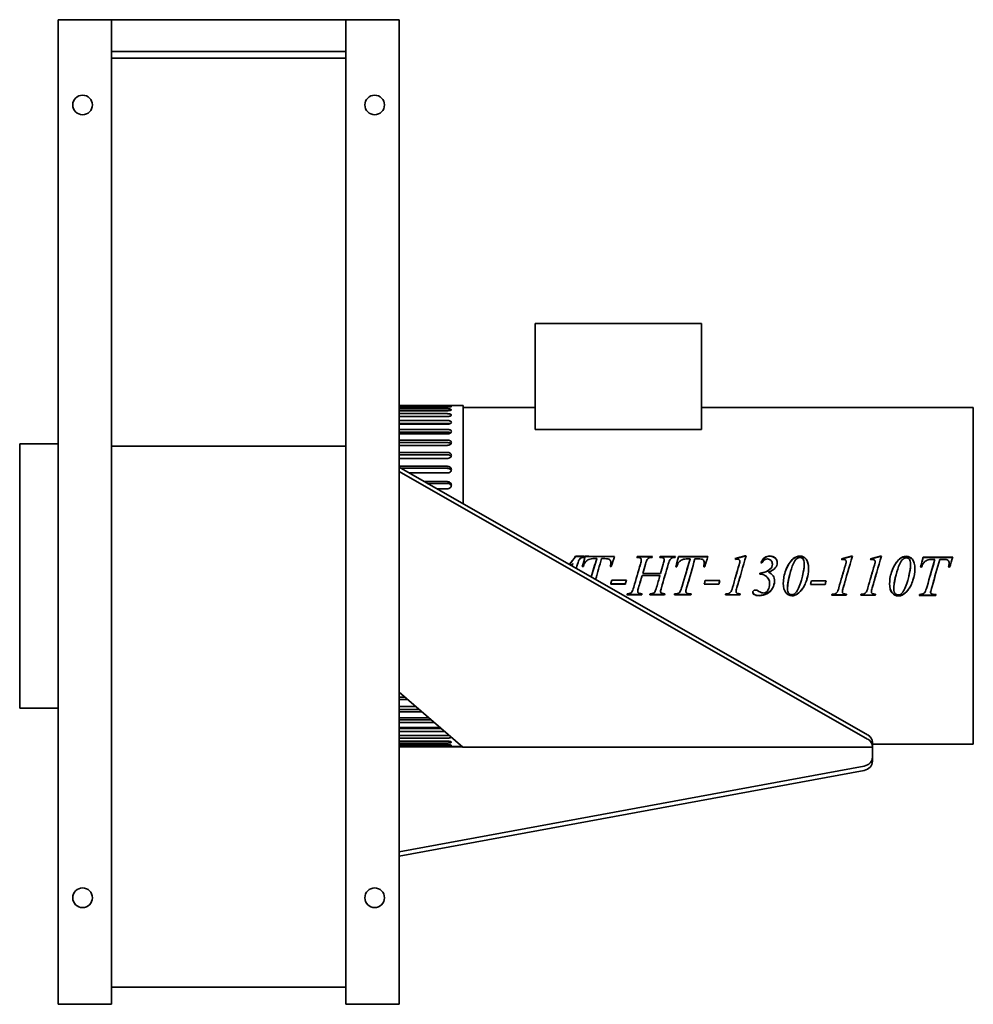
# Model space of a CAD drawing. Header units: millimetres. Extents: x 196 to 644, y 66 to 528.
import ezdxf

# ---------------------------------------------------------------- set-up
doc = ezdxf.new("R2010")
doc.units = ezdxf.units.MM
doc.header["$LTSCALE"] = 2
doc.layers.add('Krawędzie widoczne(ISO)', color=7, linetype='Continuous', lineweight=35, true_color=0x262659)

msp = doc.modelspace()

# ---------------------------------------------------------------- linework, layer by layer
at = {"layer": 'Krawędzie widoczne(ISO)'}
for p, q in [((239.35, 528), (214.35, 528)), ((214.35, 66), (214.35, 528)), ((349.35, 528), (239.35, 528)), ((239.35, 528), (239.35, 66)), ((349.35, 66), (349.35, 528)), ((374.35, 528), (349.35, 528)), ((374.35, 528), (374.35, 66)), ((349.35, 513), (239.35, 513)), ((349.35, 510), (239.35, 510)), ((438.15, 385.5), (516.15, 385.5)), ((438.15, 335.7), (438.15, 385.5)), ((516.15, 335.7), (516.15, 385.5)), ((396.85, 346.97), (374.35, 346.97)), ((374.35, 346.7), (396.85, 346.7)), ((398.85, 347), (404.35, 347)), ((404.35, 347), (404.35, 300.82)), ((396.85, 346.25), (374.35, 346.25)), ((374.35, 345.41), (396.85, 345.41)), ((396.85, 344.52), (374.35, 344.52)), ((374.35, 343.15), (396.85, 343.15)), ((404.35, 346), (438.15, 346)), ((516.15, 346), (643.65, 346)), ((643.65, 188), (643.65, 346)), ((396.85, 341.83), (374.35, 341.83)), ((374.35, 339.92), (396.85, 339.92)), ((396.85, 338.57), (374.35, 338.57)), ((396.85, 338.19), (374.35, 338.19)), ((374.35, 335.78), (396.85, 335.78)), ((396.85, 334.51), (374.35, 334.51)), ((396.85, 333.65), (374.35, 333.65)), ((516.15, 335.7), (438.15, 335.7)), ((196.35, 205), (196.35, 329)), ((214.35, 329), (196.35, 329)), ((374.35, 330.77), (396.85, 330.77)), ((396.85, 329.6), (374.35, 329.6)), ((396.85, 328.28), (374.35, 328.28)), ((349.35, 327.91), (239.35, 327.91)), ((374.35, 324.97), (396.85, 324.97)), ((396.85, 323.9), (374.35, 323.9)), ((396.85, 322.14), (374.35, 322.14)), ((374.35, 318.43), (396.85, 318.43)), ((594.1, 192.44), (374.35, 317.96)), ((374.35, 315.96), (594.1, 190.44)), ((396.85, 317.49), (375.17, 317.49)), ((396.85, 315.3), (379.01, 315.3)), ((386.11, 311.24), (396.85, 311.24)), ((396.85, 310.44), (387.51, 310.44)), ((396.85, 307.86), (392.04, 307.86)), ((455.76, 272.81), (455.76, 272.88)), ((457.09, 276.1), (457.09, 276.22)), ((461.54, 276.09), (461.54, 276.21)), ((466.99, 275.13), (465.96, 275.13)), ((466.99, 275.02), (466.99, 275.13)), ((470.77, 275.12), (469.28, 275.12)), ((473.63, 273.2), (473.63, 273.28)), ((486.04, 276.03), (486.04, 276.15)), ((487.93, 274.5), (487.93, 274.59)), ((496.73, 276.01), (496.73, 276.12)), ((498.62, 274.47), (498.62, 274.57)), ((505.34, 275.99), (505.34, 276.1)), ((510.8, 275.02), (509.77, 275.02)), ((510.8, 274.92), (510.8, 275.02)), ((514.58, 275.01), (513.09, 275.02)), ((517.44, 273.1), (517.44, 273.17)), ((534.12, 273.25), (534.12, 273.33)), ((534.15, 273.75), (534.15, 273.84)), ((536.45, 276.39), (537.08, 276.39)), ((536.45, 276.27), (536.45, 276.39)), ((536.45, 276.27), (537.05, 276.27)), ((564.38, 272.71), (564.38, 272.78)), ((583.98, 273.13), (583.98, 273.21)), ((584.01, 273.63), (584.01, 273.72)), ((586.32, 276.27), (586.95, 276.27)), ((586.32, 276.16), (586.32, 276.27)), ((586.32, 276.16), (586.91, 276.16)), ((597.59, 273.1), (597.59, 273.17)), ((597.62, 273.6), (597.62, 273.69)), ((599.92, 276.24), (600.55, 276.24)), ((599.92, 276.13), (599.92, 276.24)), ((599.92, 276.13), (600.52, 276.12)), ((614.25, 272.59), (614.25, 272.67)), ((620.2, 275.72), (620.2, 275.83)), ((625.65, 274.75), (624.62, 274.75)), ((625.65, 274.65), (625.65, 274.75)), ((629.43, 274.74), (627.94, 274.74)), ((632.29, 272.83), (632.29, 272.9)), ((460.74, 271.45), (460.26, 271.45)), ((473.86, 271.42), (473.38, 271.42)), ((488.57, 268.12), (488.57, 268.13)), ((496.94, 268.1), (496.94, 268.11)), ((504.55, 271.34), (504.07, 271.34)), ((517.67, 271.31), (517.19, 271.31)), ((543.47, 268.24), (543.47, 268.25)), ((547.62, 268.7), (547.62, 268.73)), ((548.27, 270.11), (548.27, 270.15)), ((549.42, 272.47), (549.42, 272.54)), ((619.41, 271.07), (618.92, 271.07)), ((632.52, 271.04), (632.04, 271.04)), ((496.7, 267.2), (488.31, 267.22)), ((548.12, 263.35), (548.12, 263.3)), ((480.45, 263.25), (480.45, 263.2)), ((486.25, 259.77), (486.25, 259.68)), ((486.63, 261.52), (486.63, 261.45)), ((496.94, 259.75), (496.94, 259.65)), ((497.34, 261.5), (497.34, 261.42)), ((508.79, 259.78), (508.79, 259.68)), ((509.47, 262.38), (509.47, 262.32)), ((524.25, 263.14), (524.25, 263.09)), ((532.39, 259.75), (532.39, 259.66)), ((556.51, 261.01), (556.51, 260.93)), ((574.12, 263.02), (574.12, 262.97)), ((582.26, 259.63), (582.26, 259.54)), ((595.86, 259.6), (595.86, 259.51)), ((606.38, 260.89), (606.38, 260.81)), ((623.64, 259.51), (623.64, 259.41)), ((624.33, 262.11), (624.33, 262.05)), ((488.15, 258.29), (488.15, 258.18)), ((498.82, 258.27), (498.82, 258.16)), ((503.57, 258.63), (503.92, 258.63)), ((510.71, 258.61), (511.32, 258.61)), ((511.17, 258.24), (511.17, 258.13)), ((534.18, 258.18), (534.18, 258.07)), ((560.42, 258.21), (560.42, 258.1)), ((584.05, 258.07), (584.05, 257.95)), ((597.65, 258.04), (597.65, 257.92)), ((610.29, 258.09), (610.29, 257.98)), ((618.42, 258.35), (618.77, 258.35)), ((625.57, 258.34), (626.17, 258.34)), ((626.02, 257.97), (626.02, 257.85)), ((404.2, 186.69), (374.35, 212.53)), ((374.35, 211.86), (375.12, 211.86)), ((374.35, 210.1), (377.17, 210.1)), ((378.39, 209.03), (374.35, 209.03)), ((214.35, 205), (196.35, 205)), ((374.35, 205.72), (382.22, 205.72)), ((374.35, 204.4), (383.74, 204.4)), ((385.1, 203.23), (374.35, 203.23)), ((374.35, 200.35), (388.42, 200.35)), ((374.35, 199.49), (389.41, 199.49)), ((390.88, 198.22), (374.35, 198.22)), ((374.35, 195.81), (393.66, 195.81)), ((374.35, 195.43), (394.1, 195.43)), ((395.66, 194.08), (374.35, 194.08)), ((374.35, 192.17), (396.85, 192.17)), ((396.85, 190.85), (374.35, 190.85)), ((374.35, 189.48), (396.85, 189.48)), ((396.85, 188.59), (374.35, 188.59)), ((374.35, 187.75), (396.85, 187.75)), ((396.85, 187.3), (374.35, 187.3)), ((374.35, 187.03), (396.85, 187.03)), ((374.35, 186.8), (404.07, 186.8)), ((398.85, 187), (403.83, 187)), ((596.35, 186.69), (404.2, 186.69)), ((596.35, 186.82), (596.35, 188.82)), ((596.35, 188), (643.65, 188)), ((596.35, 186.82), (596.35, 186.69)), ((596.35, 186.69), (596.35, 182.8)), ((596.35, 182.8), (596.35, 181.99)), ((596.35, 179.99), (596.35, 181.99)), ((592.39, 177.75), (374.35, 137.58)), ((374.35, 135.58), (592.39, 175.75)), ((349.35, 74.05), (239.35, 74.05)), ((214.35, 66), (239.35, 66)), ((349.35, 66), (374.35, 66))]:
    msp.add_line(p, q, dxfattribs=at)
for centre in [(225.85, 488), (362.85, 488), (225.85, 116), (362.85, 116)]:
    msp.add_circle(centre, 4.6, dxfattribs=at)
for centre, start_param, end_param in [((591.35, 188.82), 0, 0.98772), ((591.35, 186.82), 0, 0.98772), ((591.35, 181.99), 4.922029, 6.283185), ((591.35, 179.99), 4.922029, 6.283185)]:
    msp.add_ellipse(centre, major_axis=(5, 0), ratio=0.866025, start_param=start_param, end_param=end_param, dxfattribs=at)
for points, knots in [([(398.85, 347), (398.85, 347), (398.8, 347), (398.6, 346.99), (398.44, 346.99), (398.09, 346.98), (397.86, 346.98), (397.37, 346.98), (397.1, 346.97), (396.85, 346.97)], [0.3013628, 0.3013628, 0.3013628, 0.3013628, 0.3767035, 0.3767035, 0.4520442, 0.4520442, 0.5273849, 0.5273849, 0.6027256, 0.6027256, 0.6027256, 0.6027256]), ([(396.85, 346.7), (397.1, 346.7), (397.37, 346.69), (397.86, 346.67), (398.09, 346.66), (398.44, 346.63), (398.6, 346.6), (398.8, 346.55), (398.85, 346.53), (398.85, 346.47), (398.8, 346.44), (398.6, 346.38), (398.44, 346.35), (398.09, 346.3), (397.86, 346.28), (397.37, 346.26), (397.1, 346.25), (396.85, 346.25)], [0, 0, 0, 0, 0.0753407, 0.0753407, 0.1506814, 0.1506814, 0.2260221, 0.2260221, 0.3013628, 0.3013628, 0.3767035, 0.3767035, 0.4520442, 0.4520442, 0.5273849, 0.5273849, 0.6027256, 0.6027256, 0.6027256, 0.6027256]), ([(396.85, 345.41), (397.1, 345.41), (397.37, 345.41), (397.86, 345.36), (398.09, 345.33), (398.44, 345.26), (398.6, 345.21), (398.8, 345.11), (398.85, 345.05), (398.85, 344.94), (398.8, 344.88), (398.6, 344.76), (398.44, 344.71), (398.09, 344.62), (397.86, 344.59), (397.37, 344.54), (397.1, 344.52), (396.85, 344.52)], [0, 0, 0, 0, 0.0753407, 0.0753407, 0.1506814, 0.1506814, 0.2260221, 0.2260221, 0.3013628, 0.3013628, 0.3767035, 0.3767035, 0.4520442, 0.4520442, 0.5273849, 0.5273849, 0.6027256, 0.6027256, 0.6027256, 0.6027256]), ([(396.85, 343.15), (397.1, 343.15), (397.37, 343.13), (397.86, 343.07), (398.09, 343.02), (398.44, 342.91), (398.6, 342.84), (398.8, 342.68), (398.85, 342.59), (398.85, 342.43), (398.8, 342.34), (398.6, 342.17), (398.44, 342.09), (398.09, 341.97), (397.86, 341.92), (397.37, 341.84), (397.1, 341.83), (396.85, 341.83)], [0, 0, 0, 0, 0.0753407, 0.0753407, 0.1506814, 0.1506814, 0.2260221, 0.2260221, 0.3013628, 0.3013628, 0.3767035, 0.3767035, 0.4520442, 0.4520442, 0.5273849, 0.5273849, 0.6027256, 0.6027256, 0.6027256, 0.6027256]), ([(396.85, 339.92), (397.1, 339.92), (397.37, 339.9), (397.86, 339.82), (398.09, 339.75), (398.44, 339.61), (398.6, 339.51), (398.8, 339.3), (398.85, 339.19), (398.85, 338.97), (398.8, 338.85), (398.6, 338.63), (398.44, 338.53), (398.09, 338.37), (397.86, 338.3), (397.37, 338.21), (397.1, 338.19), (396.85, 338.19)], [0, 0, 0, 0, 0.0753407, 0.0753407, 0.1506814, 0.1506814, 0.2260221, 0.2260221, 0.3013628, 0.3013628, 0.3767035, 0.3767035, 0.4520442, 0.4520442, 0.5273849, 0.5273849, 0.6027256, 0.6027256, 0.6027256, 0.6027256]), ([(398.1, 338.39), (397.96, 338.44), (397.79, 338.48), (397.37, 338.55), (397.1, 338.57), (396.85, 338.57)], [1.0759026, 1.0759026, 1.0759026, 1.0759026, 1.1301125, 1.1301125, 1.2054534, 1.2054534, 1.2054534, 1.2054534]), ([(396.85, 335.78), (397.1, 335.78), (397.37, 335.76), (397.86, 335.65), (398.09, 335.57), (398.44, 335.39), (398.6, 335.27), (398.8, 335.01), (398.85, 334.87), (398.85, 334.6), (398.8, 334.46), (398.6, 334.19), (398.44, 334.07), (398.09, 333.88), (397.86, 333.79), (397.37, 333.68), (397.1, 333.65), (396.85, 333.65)], [0, 0, 0, 0, 0.0753407, 0.0753407, 0.1506814, 0.1506814, 0.2260221, 0.2260221, 0.3013628, 0.3013628, 0.3767035, 0.3767035, 0.4520442, 0.4520442, 0.5273849, 0.5273849, 0.6027256, 0.6027256, 0.6027256, 0.6027256]), ([(398.45, 334.1), (398.4, 334.14), (398.33, 334.17), (398.09, 334.3), (397.86, 334.38), (397.37, 334.48), (397.1, 334.51), (396.85, 334.51)], [1.0262334, 1.0262334, 1.0262334, 1.0262334, 1.0547717, 1.0547717, 1.1301125, 1.1301125, 1.2054534, 1.2054534, 1.2054534, 1.2054534]), ([(396.85, 330.77), (397.1, 330.77), (397.37, 330.74), (397.86, 330.62), (398.09, 330.53), (398.44, 330.31), (398.6, 330.17), (398.8, 329.87), (398.85, 329.7), (398.85, 329.39), (398.8, 329.22), (398.6, 328.91), (398.44, 328.77), (398.09, 328.54), (397.86, 328.44), (397.37, 328.31), (397.1, 328.28), (396.85, 328.28)], [0, 0, 0, 0, 0.0753407, 0.0753407, 0.1506814, 0.1506814, 0.2260221, 0.2260221, 0.3013628, 0.3013628, 0.3767035, 0.3767035, 0.4520442, 0.4520442, 0.5273849, 0.5273849, 0.6027256, 0.6027256, 0.6027256, 0.6027256]), ([(398.61, 328.96), (398.52, 329.06), (398.4, 329.16), (398.09, 329.35), (397.86, 329.45), (397.37, 329.57), (397.1, 329.6), (396.85, 329.6)], [0.9976944, 0.9976944, 0.9976944, 0.9976944, 1.0547717, 1.0547717, 1.1301125, 1.1301125, 1.2054534, 1.2054534, 1.2054534, 1.2054534]), ([(396.85, 324.97), (397.1, 324.97), (397.37, 324.93), (397.86, 324.79), (398.09, 324.68), (398.44, 324.44), (398.6, 324.28), (398.8, 323.93), (398.85, 323.75), (398.85, 323.39), (398.8, 323.2), (398.6, 322.85), (398.44, 322.69), (398.09, 322.43), (397.86, 322.32), (397.37, 322.17), (397.1, 322.14), (396.85, 322.14)], [0, 0, 0, 0, 0.0753407, 0.0753407, 0.1506814, 0.1506814, 0.2260221, 0.2260221, 0.3013628, 0.3013628, 0.3767035, 0.3767035, 0.4520442, 0.4520442, 0.5273849, 0.5273849, 0.6027256, 0.6027256, 0.6027256, 0.6027256]), ([(398.7, 323.04), (398.7, 323.04), (398.7, 323.04), (398.6, 323.22), (398.44, 323.38), (398.09, 323.62), (397.86, 323.73), (397.37, 323.87), (397.1, 323.9), (396.85, 323.9)], [0.977869, 0.977869, 0.977869, 0.977869, 0.9794309, 0.9794309, 1.0547717, 1.0547717, 1.1301125, 1.1301125, 1.2054534, 1.2054534, 1.2054534, 1.2054534]), ([(396.85, 318.43), (397.1, 318.43), (397.37, 318.39), (397.86, 318.23), (398.09, 318.11), (398.44, 317.84), (398.6, 317.67), (398.8, 317.28), (398.85, 317.08), (398.85, 316.68), (398.8, 316.47), (398.6, 316.08), (398.44, 315.91), (398.09, 315.62), (397.86, 315.5), (397.37, 315.34), (397.1, 315.3), (396.85, 315.3)], [0, 0, 0, 0, 0.0753407, 0.0753407, 0.1506814, 0.1506814, 0.2260221, 0.2260221, 0.3013628, 0.3013628, 0.3767035, 0.3767035, 0.4520442, 0.4520442, 0.5273849, 0.5273849, 0.6027256, 0.6027256, 0.6027256, 0.6027256]), ([(398.76, 316.41), (398.74, 316.45), (398.72, 316.5), (398.6, 316.73), (398.44, 316.9), (398.09, 317.18), (397.86, 317.3), (397.37, 317.45), (397.1, 317.49), (396.85, 317.49)], [0.9626568, 0.9626568, 0.9626568, 0.9626568, 0.9794309, 0.9794309, 1.0547717, 1.0547717, 1.1301125, 1.1301125, 1.2054534, 1.2054534, 1.2054534, 1.2054534]), ([(396.85, 311.24), (397.1, 311.24), (397.37, 311.2), (397.86, 311.03), (398.09, 310.9), (398.44, 310.6), (398.6, 310.42), (398.8, 310), (398.85, 309.78), (398.85, 309.35), (398.8, 309.12), (398.6, 308.7), (398.44, 308.51), (398.09, 308.21), (397.86, 308.07), (397.37, 307.9), (397.1, 307.86), (396.85, 307.86)], [0, 0, 0, 0, 0.0753407, 0.0753407, 0.1506814, 0.1506814, 0.2260221, 0.2260221, 0.3013628, 0.3013628, 0.3767035, 0.3767035, 0.4520442, 0.4520442, 0.5273849, 0.5273849, 0.6027256, 0.6027256, 0.6027256, 0.6027256]), ([(398.79, 309.16), (398.77, 309.25), (398.74, 309.33), (398.6, 309.62), (398.44, 309.81), (398.09, 310.1), (397.86, 310.23), (397.37, 310.4), (397.1, 310.44), (396.85, 310.44)], [0.9502011, 0.9502011, 0.9502011, 0.9502011, 0.9794309, 0.9794309, 1.0547717, 1.0547717, 1.1301125, 1.1301125, 1.2054534, 1.2054534, 1.2054534, 1.2054534]), ([(459.67, 275.52), (459.37, 275.4), (459.1, 275.14), (458.86, 274.76), (458.61, 274.37), (458.34, 273.64), (458.06, 272.55)], [0, 0, 0, 0, 1, 1, 1, 2, 2, 2, 2]), ([(465.96, 275.13), (464.88, 275.13), (464.01, 275), (463.35, 274.74), (462.69, 274.48), (462.15, 274.1), (461.74, 273.59), (461.33, 273.09), (461, 272.38), (460.74, 271.45)], [0, 0, 0, 0, 1, 1, 1, 2, 2, 2, 3, 3, 3, 3]), ([(487.93, 274.59), (487.93, 274.82), (487.87, 275.01), (487.76, 275.18), (487.65, 275.34), (487.48, 275.47), (487.25, 275.55), (487.02, 275.62), (486.56, 275.66), (485.87, 275.67)], [0, 0, 0, 0, 1, 1, 1, 2, 2, 2, 3, 3, 3, 3]), ([(498.62, 274.57), (498.62, 274.79), (498.57, 274.99), (498.46, 275.15), (498.35, 275.32), (498.18, 275.44), (497.95, 275.52), (497.72, 275.6), (497.27, 275.64), (496.59, 275.64)], [0, 0, 0, 0, 1, 1, 1, 2, 2, 2, 3, 3, 3, 3]), ([(509.77, 275.02), (508.69, 275.03), (507.82, 274.9), (507.16, 274.63), (506.49, 274.37), (505.96, 273.99), (505.55, 273.49), (505.14, 272.99), (504.81, 272.27), (504.55, 271.34)], [0, 0, 0, 0, 1, 1, 1, 2, 2, 2, 3, 3, 3, 3]), ([(534.15, 273.84), (534.15, 274.15), (534.07, 274.4), (533.9, 274.57), (533.73, 274.75), (533.5, 274.84), (533.21, 274.84)], [0, 0, 0, 0, 1, 1, 1, 2, 2, 2, 2]), ([(544.01, 273.27), (544.48, 274.3), (545.07, 275.07), (545.79, 275.59), (546.51, 276.11), (547.31, 276.37), (548.17, 276.37)], [0, 0, 0, 0, 1, 1, 1, 2, 2, 2, 2]), ([(544.05, 273.26), (544.5, 274.24), (545.09, 274.98), (545.79, 275.48), (546.51, 275.99), (547.31, 276.25), (548.17, 276.25)], [0.023048, 0.023048, 0.023048, 0.023048, 1, 1, 1, 2, 2, 2, 2]), ([(549.42, 272.54), (549.43, 273.24), (549.2, 273.81), (548.76, 274.27), (548.31, 274.72), (547.78, 274.95), (547.15, 274.95)], [0, 0, 0, 0, 1, 1, 1, 2, 2, 2, 2]), ([(551.68, 273.08), (551.67, 272.27), (551.37, 271.49), (550.76, 270.73), (550.15, 269.98), (549.1, 269.31), (547.62, 268.73)], [0, 0, 0, 0, 1, 1, 1, 2, 2, 2, 2]), ([(548.17, 276.37), (549.22, 276.36), (550.06, 276.05), (550.71, 275.43), (551.36, 274.81), (551.68, 274.03), (551.68, 273.08)], [0, 0, 0, 0, 1, 1, 1, 2, 2, 2, 2]), ([(548.17, 276.25), (549.22, 276.24), (550.06, 275.94), (550.71, 275.32), (551.34, 274.72), (551.67, 273.97), (551.67, 273.05)], [0, 0, 0, 0, 1, 1, 1, 1.982346, 1.982346, 1.982346, 1.982346]), ([(562.37, 275.64), (561.86, 275.65), (561.34, 275.45), (560.81, 275.05), (560.28, 274.65), (559.73, 273.82), (559.17, 272.55), (558.6, 271.28), (558.05, 269.64), (557.53, 267.63)], [0, 0, 0, 0, 1, 1, 1, 2, 2, 2, 3, 3, 3, 3]), ([(562.34, 276.33), (563.48, 276.33), (564.44, 275.86), (565.21, 274.91), (565.98, 273.97), (566.36, 272.48), (566.36, 270.45)], [0, 0, 0, 0, 1, 1, 1, 2, 2, 2, 2]), ([(562.34, 276.21), (563.48, 276.21), (564.44, 275.75), (565.21, 274.81), (565.97, 273.89), (566.36, 272.44), (566.36, 270.46)], [0, 0, 0, 0, 1, 1, 1, 1.990088, 1.990088, 1.990088, 1.990088]), ([(564.38, 272.78), (564.38, 273.76), (564.18, 274.48), (563.78, 274.95), (563.38, 275.41), (562.91, 275.64), (562.37, 275.64)], [0, 0, 0, 0, 1, 1, 1, 2, 2, 2, 2]), ([(584.01, 273.72), (584.02, 274.03), (583.93, 274.28), (583.77, 274.45), (583.6, 274.63), (583.37, 274.72), (583.08, 274.72)], [0, 0, 0, 0, 1, 1, 1, 2, 2, 2, 2]), ([(597.62, 273.69), (597.62, 274), (597.54, 274.24), (597.37, 274.42), (597.2, 274.6), (596.97, 274.68), (596.68, 274.69)], [0, 0, 0, 0, 1, 1, 1, 2, 2, 2, 2]), ([(612.24, 275.53), (611.73, 275.53), (611.21, 275.33), (610.68, 274.93), (610.15, 274.53), (609.6, 273.7), (609.03, 272.43), (608.47, 271.16), (607.92, 269.52), (607.4, 267.51)], [0, 0, 0, 0, 1, 1, 1, 2, 2, 2, 3, 3, 3, 3]), ([(612.21, 276.21), (613.35, 276.21), (614.3, 275.74), (615.08, 274.8), (615.85, 273.85), (616.23, 272.36), (616.23, 270.33)], [0, 0, 0, 0, 1, 1, 1, 2, 2, 2, 2]), ([(612.21, 276.1), (613.35, 276.09), (614.3, 275.63), (615.08, 274.7), (615.84, 273.77), (616.22, 272.32), (616.23, 270.34)], [0, 0, 0, 0, 1, 1, 1, 1.990213, 1.990213, 1.990213, 1.990213]), ([(614.25, 272.67), (614.25, 273.64), (614.05, 274.36), (613.65, 274.83), (613.25, 275.29), (612.78, 275.52), (612.24, 275.53)], [0, 0, 0, 0, 1, 1, 1, 2, 2, 2, 2]), ([(624.62, 274.75), (623.54, 274.75), (622.67, 274.62), (622.01, 274.36), (621.35, 274.1), (620.81, 273.72), (620.4, 273.22), (620, 272.71), (619.66, 272), (619.41, 271.07)], [0, 0, 0, 0, 1, 1, 1, 2, 2, 2, 3, 3, 3, 3]), ([(547.62, 268.73), (548.54, 268.34), (549.24, 267.79), (549.7, 267.08), (550.17, 266.37), (550.41, 265.51), (550.4, 264.51)], [0, 0, 0, 0, 1, 1, 1, 2, 2, 2, 2]), ([(547.62, 268.7), (548.54, 268.33), (549.24, 267.78), (549.7, 267.08), (549.72, 267.05), (549.74, 267.03), (549.76, 267)], [0, 0, 0, 0, 1, 1, 1, 1.038081, 1.038081, 1.038081, 1.038081]), ([(566.36, 270.45), (566.36, 268.69), (566.06, 266.9), (565.49, 265.08), (564.91, 263.26), (564.09, 261.69), (563.04, 260.36)], [0, 0, 0, 0, 1, 1, 1, 2, 2, 2, 2]), ([(616.23, 270.33), (616.22, 268.57), (615.93, 266.78), (615.35, 264.96), (614.78, 263.14), (613.96, 261.57), (612.91, 260.24)], [0, 0, 0, 0, 1, 1, 1, 2, 2, 2, 2]), ([(550.4, 264.55), (550.4, 263.45), (550.08, 262.36), (549.44, 261.27), (548.8, 260.18), (547.92, 259.34), (546.81, 258.75), (545.7, 258.15), (544.53, 257.86), (543.3, 257.86)], [0.000168, 0.000168, 0.000168, 0.000168, 1, 1, 1, 2, 2, 2, 3, 3, 3, 3]), ([(550.4, 264.51), (550.4, 263.41), (550.08, 262.3), (549.44, 261.2), (548.8, 260.09), (547.92, 259.24), (546.81, 258.64), (545.7, 258.04), (544.53, 257.74), (543.3, 257.74)], [0, 0, 0, 0, 1, 1, 1, 2, 2, 2, 3, 3, 3, 3]), ([(548.12, 263.29), (548.12, 264.13), (547.95, 264.88), (547.6, 265.55), (547.25, 266.22), (546.69, 266.76), (545.94, 267.17), (545.19, 267.59), (544.36, 267.82), (543.47, 267.87)], [0, 0, 0, 0, 1, 1, 1, 2, 2, 2, 3, 3, 3, 3]), ([(548.12, 263.33), (548.12, 264.16), (547.95, 264.91), (547.6, 265.57), (547.29, 266.14), (546.84, 266.62), (546.23, 267)], [0, 0, 0, 0, 1, 1, 1, 1.866938, 1.866938, 1.866938, 1.866938]), ([(558.58, 257.71), (557.42, 257.71), (556.46, 258.18), (555.69, 259.12), (554.91, 260.07), (554.53, 261.56), (554.53, 263.61)], [0, 0, 0, 0, 1, 1, 1, 2, 2, 2, 2]), ([(558.58, 257.82), (557.42, 257.83), (556.46, 258.29), (555.69, 259.22), (554.92, 260.15), (554.54, 261.6), (554.53, 263.59)], [0, 0, 0, 0, 1, 1, 1, 1.990131, 1.990131, 1.990131, 1.990131]), ([(565.99, 267), (565.86, 266.37), (565.69, 265.74), (565.49, 265.11), (564.91, 263.31), (564.09, 261.75), (563.04, 260.44)], [0.646649, 0.646649, 0.646649, 0.646649, 1, 1, 1, 2, 2, 2, 2]), ([(608.45, 257.59), (607.29, 257.59), (606.33, 258.06), (605.55, 259.01), (604.78, 259.95), (604.4, 261.44), (604.4, 263.49)], [0, 0, 0, 0, 1, 1, 1, 2, 2, 2, 2]), ([(608.45, 257.71), (607.29, 257.71), (606.33, 258.18), (605.55, 259.11), (604.79, 260.03), (604.41, 261.48), (604.4, 263.47)], [0, 0, 0, 0, 1, 1, 1, 1.990007, 1.990007, 1.990007, 1.990007]), ([(615.88, 267), (615.75, 266.33), (615.57, 265.66), (615.35, 264.99), (614.78, 263.19), (613.96, 261.64), (612.91, 260.33)], [0.624558, 0.624558, 0.624558, 0.624558, 1, 1, 1, 2, 2, 2, 2]), ([(486.25, 259.68), (486.25, 259.38), (486.36, 259.15), (486.59, 258.99), (486.82, 258.83), (487.38, 258.72), (488.26, 258.66)], [0, 0, 0, 0, 1, 1, 1, 2, 2, 2, 2]), ([(496.94, 259.65), (496.94, 259.35), (497.05, 259.12), (497.29, 258.96), (497.52, 258.81), (498.08, 258.7), (498.96, 258.64)], [0, 0, 0, 0, 1, 1, 1, 2, 2, 2, 2]), ([(505.51, 258.96), (505.76, 259.1), (506, 259.37), (506.21, 259.76), (506.42, 260.15), (506.71, 260.99), (507.09, 262.27)], [0, 0, 0, 0, 1, 1, 1, 2, 2, 2, 2]), ([(508.79, 259.68), (508.79, 259.37), (508.93, 259.11), (509.21, 258.91), (509.5, 258.71), (510, 258.61), (510.71, 258.61)], [0, 0, 0, 0, 1, 1, 1, 2, 2, 2, 2]), ([(532.39, 259.66), (532.39, 259.33), (532.5, 259.08), (532.73, 258.91), (532.95, 258.73), (533.48, 258.61), (534.32, 258.55)], [0, 0, 0, 0, 1, 1, 1, 2, 2, 2, 2]), ([(540.2, 259.26), (540.2, 259.57), (540.31, 259.83), (540.54, 260.05), (540.77, 260.27), (541.05, 260.38), (541.38, 260.38)], [0, 0, 0, 0, 1, 1, 1, 2, 2, 2, 2]), ([(542.07, 260.28), (542.21, 260.23), (542.55, 260.05), (543.11, 259.74), (543.66, 259.43), (544.09, 259.23), (544.4, 259.12), (544.71, 259.02), (545.03, 258.97), (545.36, 258.97)], [0, 0, 0, 0, 1, 1, 1, 2, 2, 2, 3, 3, 3, 3]), ([(545.36, 258.97), (546.16, 258.96), (546.81, 259.42), (547.34, 260.34), (547.86, 261.26), (548.12, 262.24), (548.12, 263.29)], [0, 0, 0, 0, 1, 1, 1, 2, 2, 2, 2]), ([(556.51, 260.93), (556.51, 260.01), (556.71, 259.33), (557.11, 258.87), (557.51, 258.42), (558, 258.19), (558.57, 258.19)], [0, 0, 0, 0, 1, 1, 1, 2, 2, 2, 2]), ([(582.26, 259.54), (582.26, 259.22), (582.37, 258.97), (582.6, 258.79), (582.82, 258.61), (583.35, 258.5), (584.18, 258.44)], [0, 0, 0, 0, 1, 1, 1, 2, 2, 2, 2]), ([(595.86, 259.51), (595.86, 259.18), (595.97, 258.93), (596.2, 258.76), (596.42, 258.58), (596.95, 258.46), (597.79, 258.4)], [0, 0, 0, 0, 1, 1, 1, 2, 2, 2, 2]), ([(606.38, 260.81), (606.38, 259.89), (606.58, 259.21), (606.98, 258.75), (607.38, 258.3), (607.86, 258.07), (608.43, 258.07)], [0, 0, 0, 0, 1, 1, 1, 2, 2, 2, 2]), ([(620.36, 258.69), (620.62, 258.83), (620.85, 259.1), (621.06, 259.49), (621.27, 259.88), (621.57, 260.71), (621.94, 261.99)], [0, 0, 0, 0, 1, 1, 1, 2, 2, 2, 2]), ([(623.64, 259.41), (623.64, 259.1), (623.78, 258.84), (624.07, 258.64), (624.35, 258.44), (624.85, 258.34), (625.57, 258.34)], [0, 0, 0, 0, 1, 1, 1, 2, 2, 2, 2]), ([(396.85, 192.17), (397.1, 192.17), (397.37, 192.16), (397.76, 192.1), (397.89, 192.07), (398.01, 192.04)], [0, 0, 0, 0, 0.0753407, 0.0753407, 0.1183564, 0.1183564, 0.1183564, 0.1183564]), ([(398.81, 191.35), (398.78, 191.32), (398.75, 191.28), (398.6, 191.16), (398.44, 191.09), (398.09, 190.98), (397.86, 190.93), (397.37, 190.87), (397.1, 190.85), (396.85, 190.85)], [0.3417619, 0.3417619, 0.3417619, 0.3417619, 0.3767035, 0.3767035, 0.4520442, 0.4520442, 0.5273849, 0.5273849, 0.6027256, 0.6027256, 0.6027256, 0.6027256]), ([(396.85, 189.48), (397.1, 189.48), (397.37, 189.46), (397.86, 189.41), (398.09, 189.38), (398.44, 189.29), (398.6, 189.24), (398.8, 189.12), (398.85, 189.06), (398.85, 188.95), (398.8, 188.89), (398.6, 188.79), (398.44, 188.74), (398.09, 188.67), (397.86, 188.64), (397.37, 188.59), (397.1, 188.59), (396.85, 188.59)], [0, 0, 0, 0, 0.0753407, 0.0753407, 0.1506814, 0.1506814, 0.2260221, 0.2260221, 0.3013628, 0.3013628, 0.3767035, 0.3767035, 0.4520442, 0.4520442, 0.5273849, 0.5273849, 0.6027256, 0.6027256, 0.6027256, 0.6027256]), ([(396.85, 187.75), (397.1, 187.75), (397.37, 187.74), (397.86, 187.72), (398.09, 187.7), (398.44, 187.65), (398.6, 187.62), (398.8, 187.56), (398.85, 187.53), (398.85, 187.47), (398.8, 187.45), (398.6, 187.4), (398.44, 187.37), (398.09, 187.34), (397.86, 187.33), (397.37, 187.31), (397.1, 187.3), (396.85, 187.3)], [0, 0, 0, 0, 0.0753407, 0.0753407, 0.1506814, 0.1506814, 0.2260221, 0.2260221, 0.3013628, 0.3013628, 0.3767035, 0.3767035, 0.4520442, 0.4520442, 0.5273849, 0.5273849, 0.6027256, 0.6027256, 0.6027256, 0.6027256]), ([(396.85, 187.03), (397.1, 187.03), (397.37, 187.02), (397.86, 187.02), (398.09, 187.02), (398.44, 187.01), (398.6, 187.01), (398.8, 187), (398.85, 187), (398.85, 187)], [0, 0, 0, 0, 0.0753407, 0.0753407, 0.1506814, 0.1506814, 0.2260221, 0.2260221, 0.3013628, 0.3013628, 0.3013628, 0.3013628])]:
    msp.add_open_spline(points, degree=3, knots=knots, dxfattribs=at)
for points in [[(454.23, 272.33), (455.18, 273.63), (456.14, 274.92), (457.09, 276.22)], [(454.26, 272.31), (455.21, 273.58), (456.15, 274.84), (457.09, 276.1)], [(455.76, 272.88), (455.52, 272.55), (455.27, 272.21), (455.03, 271.88)], [(455.41, 271.66), (455.53, 272.07), (455.64, 272.47), (455.76, 272.88)], [(455.42, 271.65), (455.54, 272.04), (455.65, 272.42), (455.76, 272.81)], [(457.09, 276.22), (458.51, 276.21), (459.93, 276.21), (461.34, 276.21)], [(457.09, 276.1), (458.51, 276.1), (459.93, 276.09), (461.34, 276.09)], [(461.34, 275.72), (460.39, 275.66), (459.83, 275.59), (459.67, 275.52)], [(460.26, 271.45), (460.68, 273.04), (461.11, 274.62), (461.54, 276.21)], [(460.27, 271.45), (460.69, 273), (461.11, 274.55), (461.54, 276.09)], [(461.34, 276.21), (461.34, 276.05), (461.34, 275.88), (461.34, 275.72)], [(461.54, 276.21), (466.14, 276.19), (470.75, 276.18), (475.36, 276.17)], [(461.54, 276.09), (466.13, 276.08), (470.73, 276.07), (475.32, 276.06)], [(464.47, 266.48), (465.31, 269.37), (466.15, 272.25), (466.99, 275.13)], [(464.63, 267), (465.41, 269.68), (466.2, 272.36), (466.99, 275.02)], [(469.28, 275.12), (468.35, 271.87), (467.42, 268.6), (466.49, 265.33)], [(473.05, 274.75), (472.75, 274.99), (471.99, 275.11), (470.77, 275.12)], [(473.63, 273.28), (473.63, 273.92), (473.44, 274.41), (473.05, 274.75)], [(473.38, 271.42), (473.55, 272.11), (473.63, 272.73), (473.63, 273.28)], [(473.39, 271.42), (473.55, 272.08), (473.63, 272.67), (473.63, 273.2)], [(475.36, 276.17), (474.86, 274.59), (474.36, 273), (473.86, 271.42)], [(484.38, 261.72), (485.44, 265.34), (486.49, 268.97), (487.54, 272.59)], [(485.87, 275.67), (485.93, 275.83), (485.98, 275.99), (486.04, 276.15)], [(485.91, 275.67), (485.95, 275.79), (485.99, 275.91), (486.04, 276.03)], [(486.04, 276.15), (488.4, 276.14), (490.76, 276.14), (493.12, 276.13)], [(486.04, 276.03), (488.39, 276.03), (490.74, 276.02), (493.09, 276.02)], [(487.54, 272.59), (487.8, 273.47), (487.93, 274.13), (487.93, 274.59)], [(487.54, 272.52), (487.8, 273.38), (487.93, 274.04), (487.93, 274.5)], [(489.86, 272.6), (489.43, 271.11), (489, 269.62), (488.57, 268.13)], [(490.75, 274.78), (490.49, 274.39), (490.19, 273.66), (489.86, 272.6)], [(491.67, 275.46), (491.25, 275.29), (490.95, 275.06), (490.75, 274.78)], [(492.99, 275.65), (492.39, 275.66), (491.95, 275.6), (491.67, 275.46)], [(493.12, 276.13), (493.08, 275.97), (493.03, 275.81), (492.99, 275.65)], [(496.59, 275.64), (496.64, 275.8), (496.68, 275.96), (496.73, 276.12)], [(496.62, 275.64), (496.66, 275.76), (496.69, 275.88), (496.73, 276.01)], [(496.73, 276.12), (499.14, 276.12), (501.55, 276.11), (503.96, 276.1)], [(496.73, 276.01), (499.13, 276), (501.52, 276), (503.92, 275.99)], [(498.25, 272.56), (498.49, 273.42), (498.62, 274.09), (498.62, 274.57)], [(498.25, 272.49), (498.49, 273.34), (498.62, 274), (498.62, 274.47)], [(501.49, 274.74), (501.19, 274.32), (500.89, 273.59), (500.59, 272.56)], [(502.43, 275.44), (502, 275.25), (501.68, 275.02), (501.49, 274.74)], [(503.8, 275.62), (503.18, 275.63), (502.73, 275.57), (502.43, 275.44)], [(503.96, 276.1), (503.91, 275.94), (503.85, 275.78), (503.8, 275.62)], [(504.07, 271.34), (504.49, 272.93), (504.92, 274.52), (505.34, 276.1)], [(504.08, 271.34), (504.5, 272.89), (504.92, 274.44), (505.34, 275.99)], [(505.34, 276.1), (509.95, 276.09), (514.56, 276.08), (519.17, 276.07)], [(505.34, 275.99), (509.94, 275.98), (514.54, 275.96), (519.13, 275.95)], [(507.09, 262.27), (508.33, 266.52), (509.56, 270.79), (510.8, 275.02)], [(508.46, 267), (509.24, 269.64), (510.02, 272.29), (510.8, 274.92)], [(513.09, 275.02), (511.89, 270.8), (510.68, 266.55), (509.47, 262.32)], [(516.86, 274.64), (516.56, 274.89), (515.8, 275.01), (514.58, 275.01)], [(517.44, 273.17), (517.44, 273.82), (517.25, 274.31), (516.86, 274.64)], [(517.19, 271.31), (517.35, 272.01), (517.44, 272.63), (517.44, 273.17)], [(517.2, 271.31), (517.36, 271.98), (517.44, 272.57), (517.44, 273.1)], [(519.17, 276.07), (518.67, 274.49), (518.17, 272.9), (517.67, 271.31)], [(531.96, 275.16), (533.46, 275.57), (534.95, 275.98), (536.45, 276.39)], [(532.13, 274.68), (532.08, 274.84), (532.02, 275), (531.96, 275.16)], [(531.99, 275.07), (533.48, 275.47), (534.96, 275.87), (536.45, 276.27)], [(533.21, 274.84), (532.98, 274.84), (532.63, 274.78), (532.13, 274.68)], [(537.08, 276.39), (535.64, 271.47), (534.2, 266.49), (532.77, 261.55)], [(533.81, 272.23), (533.99, 272.87), (534.1, 273.24), (534.12, 273.33)], [(533.81, 272.16), (533.99, 272.8), (534.1, 273.16), (534.12, 273.25)], [(534.12, 273.33), (534.14, 273.5), (534.15, 273.67), (534.15, 273.84)], [(534.12, 273.25), (534.14, 273.42), (534.15, 273.59), (534.15, 273.75)], [(544.5, 273.13), (544.34, 273.17), (544.18, 273.22), (544.01, 273.27)], [(547.15, 274.95), (546.16, 274.95), (545.28, 274.34), (544.5, 273.13)], [(555.71, 269.71), (556.64, 272.1), (557.81, 273.9), (559.22, 275.13)], [(555.71, 269.67), (556.64, 272.03), (557.81, 273.81), (559.22, 275.02)], [(559.22, 275.13), (560.16, 275.93), (561.2, 276.33), (562.34, 276.33)], [(559.22, 275.02), (560.16, 275.82), (561.2, 276.22), (562.34, 276.21)], [(562.58, 263.59), (563.77, 267.36), (564.37, 270.43), (564.38, 272.78)], [(563.55, 267), (564.1, 269.23), (564.38, 271.13), (564.38, 272.71)], [(564.38, 272.71), (564.38, 272.72), (564.38, 272.73), (564.38, 272.74)], [(581.83, 275.04), (583.32, 275.45), (584.82, 275.86), (586.32, 276.27)], [(582, 274.56), (581.94, 274.72), (581.89, 274.88), (581.83, 275.04)], [(581.86, 274.95), (583.35, 275.35), (584.83, 275.76), (586.32, 276.16)], [(583.08, 274.72), (582.85, 274.72), (582.49, 274.67), (582, 274.56)], [(586.95, 276.27), (585.51, 271.35), (584.07, 266.37), (582.63, 261.43)], [(583.67, 272.11), (583.86, 272.75), (583.96, 273.12), (583.98, 273.21)], [(583.67, 272.04), (583.86, 272.68), (583.96, 273.04), (583.98, 273.13)], [(583.98, 273.21), (584, 273.38), (584.01, 273.55), (584.01, 273.72)], [(583.98, 273.13), (584, 273.3), (584.01, 273.47), (584.01, 273.63)], [(595.43, 275.01), (596.93, 275.42), (598.42, 275.83), (599.92, 276.24)], [(595.61, 274.53), (595.55, 274.69), (595.49, 274.85), (595.43, 275.01)], [(595.46, 274.92), (596.95, 275.32), (598.43, 275.72), (599.92, 276.13)], [(596.68, 274.69), (596.45, 274.69), (596.1, 274.63), (595.61, 274.53)], [(600.55, 276.24), (599.11, 271.32), (597.67, 266.34), (596.24, 261.39)], [(597.28, 272.08), (597.46, 272.72), (597.57, 273.09), (597.59, 273.17)], [(597.28, 272.01), (597.46, 272.65), (597.57, 273.01), (597.59, 273.1)], [(597.59, 273.17), (597.61, 273.35), (597.62, 273.52), (597.62, 273.69)], [(597.59, 273.1), (597.61, 273.27), (597.62, 273.44), (597.62, 273.6)], [(605.58, 269.59), (606.51, 271.98), (607.68, 273.78), (609.09, 275.01)], [(605.58, 269.55), (606.51, 271.91), (607.68, 273.7), (609.09, 274.91)], [(609.09, 275.01), (610.02, 275.81), (611.07, 276.22), (612.21, 276.21)], [(609.09, 274.91), (610.02, 275.7), (611.07, 276.1), (612.21, 276.1)], [(612.45, 263.47), (613.64, 267.24), (614.24, 270.31), (614.25, 272.67)], [(613.44, 267), (613.98, 269.17), (614.24, 271.04), (614.25, 272.59)], [(614.25, 272.59), (614.25, 272.61), (614.25, 272.62), (614.25, 272.63)], [(618.92, 271.07), (619.35, 272.66), (619.77, 274.25), (620.2, 275.83)], [(618.93, 271.07), (619.36, 272.62), (619.78, 274.17), (620.2, 275.72)], [(620.2, 275.83), (624.8, 275.82), (629.41, 275.81), (634.02, 275.8)], [(620.2, 275.72), (624.79, 275.71), (629.39, 275.7), (633.98, 275.68)], [(621.94, 261.99), (623.18, 266.24), (624.41, 270.51), (625.65, 274.75)], [(623.4, 267), (624.15, 269.55), (624.9, 272.11), (625.65, 274.65)], [(627.94, 274.74), (626.74, 270.53), (625.53, 266.28), (624.33, 262.05)], [(631.71, 274.37), (631.41, 274.61), (630.65, 274.74), (629.43, 274.74)], [(632.29, 272.9), (632.29, 273.55), (632.1, 274.04), (631.71, 274.37)], [(632.04, 271.04), (632.21, 271.73), (632.29, 272.35), (632.29, 272.9)], [(632.05, 271.04), (632.21, 271.7), (632.29, 272.3), (632.29, 272.83)], [(634.02, 275.8), (633.52, 274.21), (633.02, 272.63), (632.52, 271.04)], [(458.06, 272.55), (457.85, 271.87), (457.65, 271.18), (457.45, 270.49)], [(485.92, 267), (486.46, 268.84), (487, 270.68), (487.54, 272.52)], [(488.57, 268.13), (491.36, 268.13), (494.15, 268.12), (496.94, 268.11)], [(488.57, 268.12), (491.36, 268.11), (494.15, 268.1), (496.94, 268.1)], [(496.94, 268.11), (497.38, 269.6), (497.81, 271.08), (498.25, 272.56)], [(496.94, 268.1), (497.38, 269.56), (497.81, 271.03), (498.25, 272.49)], [(500.59, 272.56), (499.5, 268.85), (498.42, 265.13), (497.34, 261.42)], [(530.71, 261.55), (531.74, 265.1), (532.77, 268.67), (533.81, 272.23)], [(532.29, 267), (532.79, 268.72), (533.3, 270.44), (533.81, 272.16)], [(543.47, 268.25), (545.62, 268.57), (547.22, 269.2), (548.27, 270.15)], [(543.47, 268.24), (545.62, 268.55), (547.22, 269.18), (548.27, 270.11)], [(543.47, 267.87), (543.47, 268), (543.47, 268.12), (543.47, 268.25)], [(543.47, 267.87), (543.47, 267.99), (543.47, 268.11), (543.47, 268.24)], [(548.27, 270.15), (549.04, 270.82), (549.42, 271.61), (549.42, 272.54)], [(548.27, 270.11), (549.04, 270.77), (549.42, 271.55), (549.42, 272.47)], [(554.53, 263.61), (554.54, 265.64), (554.93, 267.67), (555.71, 269.71)], [(554.9, 267), (555.1, 267.89), (555.37, 268.78), (555.71, 269.67)], [(580.57, 261.43), (581.61, 264.98), (582.64, 268.55), (583.67, 272.11)], [(582.19, 267), (582.68, 268.68), (583.18, 270.36), (583.67, 272.04)], [(594.18, 261.4), (595.21, 264.95), (596.24, 268.52), (597.28, 272.08)], [(595.8, 267), (596.29, 268.67), (596.78, 270.34), (597.28, 272.01)], [(604.4, 263.49), (604.41, 265.52), (604.8, 267.55), (605.58, 269.59)], [(604.8, 267), (604.99, 267.85), (605.25, 268.7), (605.58, 269.55)], [(466.97, 267), (466.81, 266.44), (466.65, 265.89), (466.49, 265.33)], [(473.56, 263.21), (473.75, 263.8), (473.93, 264.39), (474.11, 264.98)], [(474.11, 264.98), (476.41, 264.97), (478.7, 264.97), (480.99, 264.96)], [(480.99, 264.96), (480.81, 264.39), (480.63, 263.82), (480.45, 263.25)], [(480.99, 264.96), (480.81, 264.37), (480.63, 263.78), (480.45, 263.2)], [(488.31, 267.22), (487.75, 265.3), (487.19, 263.37), (486.63, 261.45)], [(488.24, 267), (487.71, 265.17), (487.17, 263.34), (486.63, 261.52)], [(495.09, 261.69), (495.63, 263.53), (496.17, 265.36), (496.7, 267.2)], [(496.65, 267), (496.67, 267.07), (496.69, 267.13), (496.7, 267.2)], [(498.96, 267), (498.42, 265.16), (497.88, 263.33), (497.34, 261.5)], [(510.81, 267), (510.36, 265.46), (509.92, 263.92), (509.47, 262.38)], [(517.37, 263.11), (517.55, 263.7), (517.74, 264.28), (517.92, 264.87)], [(517.92, 264.87), (520.21, 264.87), (522.51, 264.86), (524.8, 264.85)], [(524.79, 264.85), (524.61, 264.28), (524.43, 263.71), (524.25, 263.14)], [(524.8, 264.85), (524.62, 264.27), (524.44, 263.68), (524.25, 263.09)], [(534.35, 267), (533.82, 265.2), (533.29, 263.41), (532.77, 261.61)], [(557.53, 267.63), (556.86, 265), (556.52, 262.77), (556.51, 260.93)], [(557.37, 267), (556.8, 264.67), (556.52, 262.68), (556.51, 261.01)], [(559.95, 258.71), (560.97, 259.67), (561.85, 261.29), (562.58, 263.59)], [(567.24, 262.99), (567.42, 263.58), (567.6, 264.16), (567.79, 264.75)], [(567.79, 264.75), (570.08, 264.75), (572.38, 264.74), (574.67, 264.74)], [(574.66, 264.74), (574.48, 264.17), (574.3, 263.59), (574.12, 263.02)], [(574.67, 264.74), (574.49, 264.15), (574.3, 263.56), (574.12, 262.97)], [(584.25, 267), (583.71, 265.16), (583.17, 263.33), (582.63, 261.5)], [(597.86, 267), (597.32, 265.15), (596.78, 263.31), (596.24, 261.47)], [(607.4, 267.51), (606.72, 264.88), (606.39, 262.65), (606.38, 260.81)], [(607.27, 267), (606.68, 264.62), (606.39, 262.59), (606.38, 260.89)], [(609.82, 258.59), (610.84, 259.55), (611.72, 261.17), (612.45, 263.47)], [(625.74, 267), (625.27, 265.37), (624.8, 263.74), (624.33, 262.11)], [(480.45, 263.2), (478.15, 263.2), (475.86, 263.21), (473.56, 263.21)], [(480.45, 263.25), (478.16, 263.25), (475.87, 263.26), (473.58, 263.26)], [(481.35, 258.68), (482.05, 258.7), (482.52, 258.76), (482.74, 258.87)], [(482.74, 258.87), (483.1, 259.02), (483.36, 259.22), (483.52, 259.46)], [(483.52, 259.46), (483.76, 259.83), (484.05, 260.58), (484.38, 261.72)], [(486.63, 261.52), (486.38, 260.72), (486.25, 260.14), (486.25, 259.77)], [(486.63, 261.45), (486.38, 260.64), (486.25, 260.05), (486.25, 259.68)], [(492.08, 258.65), (492.78, 258.67), (493.24, 258.73), (493.46, 258.84)], [(493.46, 258.84), (493.82, 259), (494.07, 259.2), (494.23, 259.44)], [(494.23, 259.44), (494.47, 259.79), (494.75, 260.54), (495.09, 261.69)], [(497.34, 261.5), (497.07, 260.69), (496.94, 260.1), (496.94, 259.75)], [(497.34, 261.42), (497.07, 260.6), (496.94, 260.01), (496.94, 259.65)], [(503.92, 258.63), (504.61, 258.62), (505.14, 258.74), (505.51, 258.96)], [(509.47, 262.38), (509.02, 260.97), (508.79, 260.1), (508.79, 259.78)], [(509.47, 262.32), (509.02, 260.89), (508.79, 260.01), (508.79, 259.68)], [(524.25, 263.09), (521.96, 263.1), (519.67, 263.1), (517.37, 263.11)], [(524.25, 263.14), (521.97, 263.15), (519.68, 263.15), (517.39, 263.16)], [(527.54, 258.57), (528.26, 258.59), (528.74, 258.65), (528.98, 258.74)], [(528.98, 258.74), (529.34, 258.9), (529.62, 259.11), (529.8, 259.37)], [(529.8, 259.37), (530.1, 259.78), (530.4, 260.5), (530.71, 261.55)], [(532.77, 261.61), (532.52, 260.76), (532.39, 260.13), (532.39, 259.75)], [(532.77, 261.55), (532.52, 260.68), (532.39, 260.05), (532.39, 259.66)], [(540.77, 258.44), (540.41, 258.69), (540.22, 258.98), (540.2, 259.31)], [(540.77, 258.33), (540.39, 258.6), (540.2, 258.91), (540.2, 259.26)], [(541.38, 260.38), (541.61, 260.38), (541.84, 260.35), (542.07, 260.28)], [(556.51, 261.01), (556.51, 261), (556.51, 260.99), (556.51, 260.98)], [(563.04, 260.44), (562.21, 259.41), (561.33, 258.67), (560.42, 258.21)], [(563.04, 260.36), (562.21, 259.32), (561.33, 258.56), (560.42, 258.1)], [(574.12, 262.97), (571.83, 262.98), (569.53, 262.98), (567.24, 262.99)], [(574.12, 263.02), (571.83, 263.03), (569.54, 263.04), (567.26, 263.04)], [(578.85, 258.62), (579.21, 258.78), (579.48, 258.99), (579.67, 259.25)], [(579.67, 259.25), (579.97, 259.66), (580.27, 260.39), (580.57, 261.43)], [(582.63, 261.5), (582.39, 260.64), (582.26, 260.02), (582.26, 259.63)], [(582.63, 261.43), (582.39, 260.56), (582.26, 259.93), (582.26, 259.54)], [(592.45, 258.59), (592.81, 258.75), (593.09, 258.96), (593.27, 259.22)], [(593.27, 259.22), (593.57, 259.63), (593.87, 260.35), (594.18, 261.4)], [(596.24, 261.47), (595.99, 260.61), (595.86, 259.99), (595.86, 259.6)], [(596.24, 261.39), (595.99, 260.52), (595.86, 259.9), (595.86, 259.51)], [(606.38, 260.89), (606.38, 260.88), (606.38, 260.87), (606.38, 260.86)], [(612.91, 260.33), (612.07, 259.3), (611.2, 258.55), (610.29, 258.09)], [(612.91, 260.24), (612.07, 259.2), (611.2, 258.44), (610.29, 257.98)], [(624.33, 262.11), (623.87, 260.7), (623.64, 259.83), (623.64, 259.51)], [(624.33, 262.05), (623.87, 260.62), (623.64, 259.74), (623.64, 259.41)], [(481.18, 258.2), (481.24, 258.36), (481.29, 258.52), (481.35, 258.68)], [(488.15, 258.18), (485.83, 258.19), (483.51, 258.19), (481.18, 258.2)], [(488.15, 258.29), (485.84, 258.3), (483.53, 258.3), (481.22, 258.31)], [(488.24, 258.66), (488.21, 258.54), (488.18, 258.42), (488.15, 258.29)], [(488.26, 258.66), (488.22, 258.5), (488.19, 258.34), (488.15, 258.18)], [(491.9, 258.17), (491.96, 258.33), (492.02, 258.49), (492.08, 258.65)], [(498.82, 258.16), (496.51, 258.16), (494.21, 258.17), (491.9, 258.17)], [(498.82, 258.27), (496.53, 258.27), (494.24, 258.28), (491.95, 258.28)], [(498.93, 258.64), (498.89, 258.52), (498.85, 258.39), (498.82, 258.27)], [(498.96, 258.64), (498.91, 258.48), (498.87, 258.32), (498.82, 258.16)], [(503.42, 258.14), (503.47, 258.31), (503.52, 258.47), (503.57, 258.63)], [(511.17, 258.13), (508.59, 258.13), (506, 258.14), (503.42, 258.14)], [(511.17, 258.24), (508.6, 258.24), (506.02, 258.25), (503.45, 258.26)], [(511.28, 258.61), (511.25, 258.49), (511.21, 258.36), (511.17, 258.24)], [(511.32, 258.61), (511.27, 258.45), (511.22, 258.29), (511.17, 258.13)], [(527.35, 258.09), (527.41, 258.25), (527.47, 258.41), (527.54, 258.57)], [(534.18, 258.07), (531.9, 258.08), (529.62, 258.08), (527.35, 258.09)], [(534.18, 258.18), (531.92, 258.19), (529.65, 258.2), (527.39, 258.2)], [(534.29, 258.56), (534.25, 258.43), (534.22, 258.31), (534.18, 258.18)], [(534.32, 258.55), (534.27, 258.39), (534.23, 258.23), (534.18, 258.07)], [(543.3, 257.86), (542.19, 257.86), (541.35, 258.06), (540.77, 258.44)], [(543.3, 257.74), (542.19, 257.75), (541.35, 257.94), (540.77, 258.33)], [(558.57, 258.19), (559.11, 258.19), (559.57, 258.36), (559.95, 258.71)], [(560.42, 258.21), (559.89, 257.95), (559.28, 257.82), (558.58, 257.82)], [(560.42, 258.1), (559.89, 257.84), (559.28, 257.71), (558.58, 257.71)], [(577.21, 257.97), (577.28, 258.13), (577.34, 258.29), (577.4, 258.45)], [(584.05, 257.95), (581.77, 257.96), (579.49, 257.96), (577.21, 257.97)], [(584.05, 258.07), (581.79, 258.07), (579.52, 258.08), (577.26, 258.08)], [(577.4, 258.45), (578.13, 258.47), (578.61, 258.53), (578.85, 258.62)], [(584.15, 258.44), (584.12, 258.31), (584.09, 258.19), (584.05, 258.07)], [(584.18, 258.44), (584.14, 258.27), (584.1, 258.11), (584.05, 257.95)], [(590.82, 257.94), (590.88, 258.1), (590.94, 258.26), (591.01, 258.42)], [(597.65, 257.92), (595.37, 257.93), (593.09, 257.93), (590.82, 257.94)], [(597.65, 258.04), (595.39, 258.04), (593.13, 258.05), (590.86, 258.05)], [(591.01, 258.42), (591.73, 258.44), (592.21, 258.49), (592.45, 258.59)], [(597.76, 258.41), (597.72, 258.28), (597.69, 258.16), (597.65, 258.04)], [(597.79, 258.4), (597.74, 258.24), (597.7, 258.08), (597.65, 257.92)], [(608.43, 258.07), (608.97, 258.07), (609.43, 258.24), (609.82, 258.59)], [(610.29, 258.09), (609.76, 257.83), (609.14, 257.71), (608.45, 257.71)], [(610.29, 257.98), (609.76, 257.72), (609.14, 257.59), (608.45, 257.59)], [(618.27, 257.87), (618.32, 258.03), (618.37, 258.19), (618.42, 258.35)], [(626.02, 257.85), (623.44, 257.86), (620.85, 257.87), (618.27, 257.87)], [(626.02, 257.97), (623.45, 257.98), (620.88, 257.98), (618.31, 257.99)], [(618.77, 258.35), (619.46, 258.35), (619.99, 258.46), (620.36, 258.69)], [(626.14, 258.34), (626.1, 258.21), (626.06, 258.09), (626.02, 257.97)], [(626.17, 258.34), (626.12, 258.18), (626.07, 258.01), (626.02, 257.85)]]:
    msp.add_open_spline(points, degree=3, dxfattribs=at)

doc.saveas('drawing.dxf')
